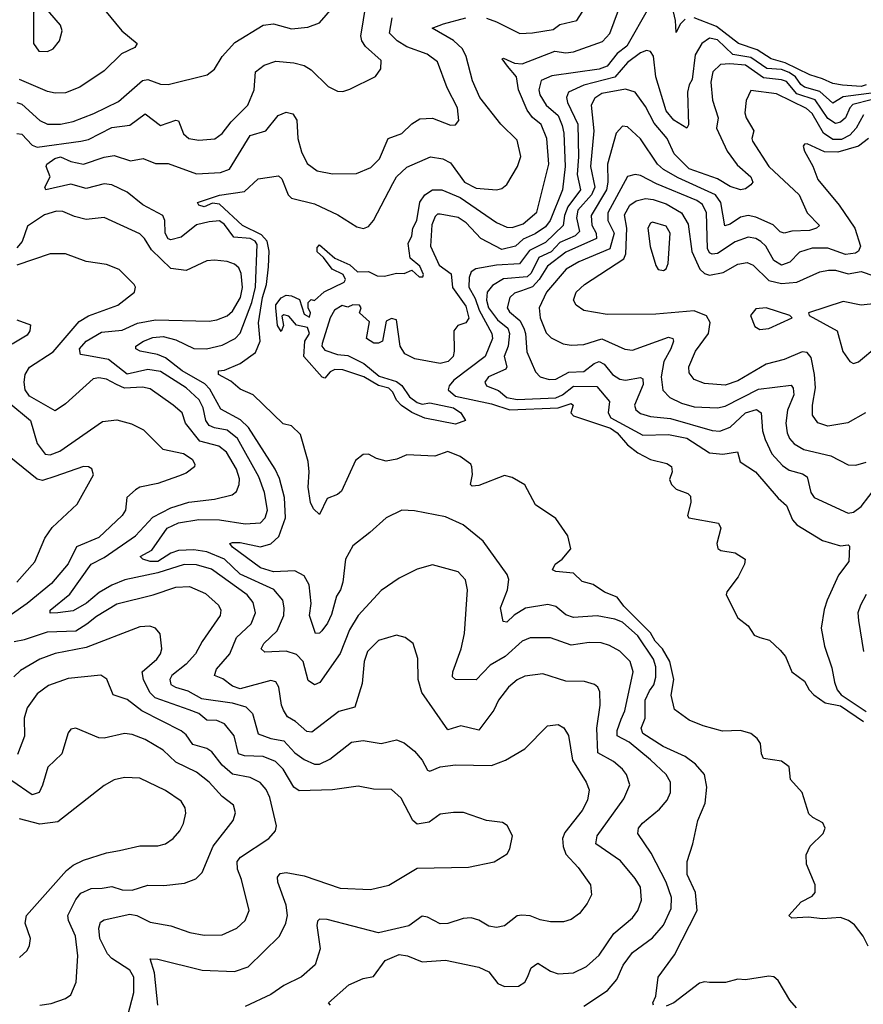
# Model space of a CAD drawing. Extents: x 1933546 to 2138868, y 524910 to 667279.
# Tile 255 of 256: x 2020126 to 2023414, y 624419 to 628258. Entities that reach past the tile are written whole.
import ezdxf

# ---------------------------------------------------------------- set-up
doc = ezdxf.new("R2010")
doc.units = 0

msp = doc.modelspace()

# ---------------------------------------------------------------- linework, layer by layer
at = {"layer": '0CON10XD'}
for points in [[(2020115, 627814.2), (2020135, 627811.3), (2020175, 627768.9), (2020195, 627761), (2020365, 627784), (2020395, 627790.7), (2020485, 627838.3), (2020555, 627846.5), (2020615, 627890.9), (2020675, 627845.5), (2020735, 627866.1), (2020745, 627863.1), (2020765, 627812.5), (2020785.3, 627795.3), (2020825, 627788.7), (2020886.5, 627793.5), (2020915, 627814.4), (2020950.5, 627859.5), (2021015.2, 627924.8), (2021040.3, 627985), (2021045.5, 628055), (2021079.2, 628080.9), (2021125, 628096.9), (2021195, 628089.7), (2021235, 628079.1), (2021262.1, 628062.1), (2021327.8, 627997.8), (2021365, 627979.2), (2021385, 627978.1), (2021412.8, 627987.2), (2021513.2, 628036.8), (2021534.2, 628065.8), (2021535, 628098.8), (2021473.5, 628153.5), (2021459.5, 628175), (2021455.3, 628195), (2021462.6, 628232.6), (2021475.3, 628315)], [(2020115, 627935.6), (2020135, 627928.4), (2020205, 627865.3), (2020235, 627850.6), (2020285, 627851), (2020335, 627861), (2020415, 627891.9), (2020511.1, 627938.9), (2020605, 628021.4), (2020625, 628025.2), (2020675, 628006.6), (2020705, 628005.3), (2020856.9, 628043.1), (2020885.3, 628064.7), (2020915.8, 628114.3), (2020965, 628169.5), (2021075, 628237.3), (2021115, 628242.2), (2021185, 628222), (2021249.4, 628229.4), (2021295, 628245.6), (2021346.7, 628305)], [(2020456.3, 628296.3), (2020524.7, 628214.7), (2020583.8, 628165), (2020575, 628150), (2020522.5, 628125), (2020455, 628058.5), (2020360, 627995), (2020305, 627973.4), (2020265, 627970.9), (2020235, 627978), (2020125, 628024.2)], [(2020235, 628134.3), (2020256.7, 628145), (2020281.2, 628175), (2020291.2, 628215), (2020285, 628236.7), (2020243.3, 628285), (2020203.6, 628316.4), (2020190.7, 628309.3), (2020180, 628285), (2020180, 628165), (2020201.2, 628135), (2020235, 628134.3)], [(2022577, 628303), (2022491.7, 628155), (2022454.3, 628125.7), (2022415, 628076.2), (2022385, 628065.2), (2022200.3, 628039.7), (2022158.6, 628021.4), (2022148.7, 627985), (2022153.8, 627965), (2022177.8, 627925), (2022224.7, 627885), (2022240.2, 627845), (2022246.8, 627815), (2022252.1, 627685), (2022241.7, 627595), (2022193.3, 627475), (2022175, 627450.2), (2022135, 627422.6), (2022088.4, 627401.6), (2022058.5, 627375), (2022005, 627361.9), (2021923.1, 627405), (2021865.9, 627465.9), (2021835, 627486.5), (2021765, 627500), (2021755, 627500), (2021745, 627490), (2021732.3, 627457.7), (2021727.7, 627375), (2021761.1, 627301.1), (2021807.6, 627267.6), (2021813.2, 627213.2), (2021865, 627141.2), (2021876, 627094), (2021865, 627076), (2021834, 627066), (2021817.5, 627045), (2021820, 626965), (2021815.8, 626945), (2021795.8, 626925), (2021765, 626917.5), (2021665.8, 626935.8), (2021626.7, 626955), (2021608.8, 626985), (2021595, 627087.5), (2021575, 627092.5), (2021555, 627082.5), (2021540, 627005), (2021525, 626996.7), (2021506.4, 626996.4), (2021477.5, 627015), (2021489.3, 627079.3), (2021450, 627115), (2021457.5, 627135), (2021450, 627145), (2021424.2, 627145.8), (2021405, 627137.5), (2021383, 627143), (2021352.5, 627125), (2021336.2, 627095), (2021304.5, 626995), (2021303.6, 626985), (2021315, 626970), (2021365, 626952.5), (2021405, 626948.4), (2021468, 626918), (2021527.4, 626867.4), (2021595, 626847.2), (2021615, 626831.2), (2021645, 626787.5), (2021675.8, 626765), (2021695, 626759.3), (2021725, 626763.4), (2021817.1, 626745), (2021845.5, 626725), (2021863.3, 626695), (2021825, 626680.7), (2021705, 626704.8), (2021655, 626725.8), (2021614.1, 626754.1), (2021594.3, 626774.3), (2021580.8, 626805), (2021565, 626821.2), (2021525, 626831.5), (2021468, 626865), (2021385, 626893.3), (2021355, 626894), (2021336.7, 626885), (2021315, 626860.8), (2021305, 626864), (2021233.3, 626945), (2021237.8, 627005), (2021256.2, 627035), (2021248.2, 627058.2), (2021205, 627066.7), (2021175, 627102.5), (2021155, 627107.5), (2021148.3, 627101.7), (2021153.8, 627065), (2021145, 627042.5), (2021130.6, 627065), (2021123.8, 627135), (2021125, 627146.2), (2021145, 627173.8), (2021165, 627183.8), (2021185, 627181.2), (2021216.7, 627166.7), (2021235, 627110), (2021255, 627097.5), (2021260, 627115), (2021250, 627135), (2021250, 627155), (2021262.5, 627167.5), (2021275, 627162.5), (2021313.1, 627196.9), (2021391.2, 627235), (2021395.8, 627245), (2021387.1, 627265), (2021344.2, 627285), (2021310.4, 627330.4), (2021285, 627352.5), (2021285, 627370), (2021295, 627380), (2021355, 627327.8), (2021412.3, 627302.3), (2021443.3, 627275), (2021485, 627276.5), (2021518.7, 627258.7), (2021548.5, 627258.5), (2021595, 627269.1), (2021625, 627268), (2021655, 627281.2), (2021683.3, 627255), (2021697.5, 627255), (2021700, 627265), (2021685, 627296.7), (2021648.3, 627328.3), (2021640.4, 627385), (2021653.9, 627415), (2021658, 627445), (2021673.6, 627475), (2021685, 627546.7), (2021705, 627575.3), (2021734.8, 627595.2), (2021770.8, 627595), (2021843.3, 627565), (2021985, 627467.1), (2022025, 627448.8), (2022045, 627447.9), (2022087.9, 627462.1), (2022142.1, 627507.9), (2022188.6, 627695), (2022180.4, 627795), (2022158.8, 627848.8), (2022125, 627877.3), (2022103.8, 627905), (2022069.5, 627985), (2022062.8, 628035), (2022026.9, 628076.9), (2022006.7, 628105), (2022012.2, 628107.8), (2022055, 628088.2), (2022085, 628085.3), (2022211.4, 628135), (2022255, 628129.3), (2022285, 628132.7), (2022397.3, 628172.7), (2022426, 628204), (2022460, 628295)], [(2021945, 628263.4), (2021985, 628250), (2022075, 628203.9), (2022125, 628206.2), (2022205, 628219.4), (2022231.3, 628238.7), (2022297.8, 628255), (2022330, 628305)], [(2022719.9, 628260.1), (2022700, 628240), (2022685, 628207.5), (2022682.2, 628255), (2022669.6, 628305)], [(2023432.5, 624645), (2023413.8, 624685), (2023379, 624729), (2023355.8, 624745.8), (2023325, 624757.3), (2023255, 624752), (2023198.8, 624758.8), (2023135, 624754.5), (2023123.8, 624765), (2023171.7, 624818.3), (2023215, 624840), (2023225.8, 624855), (2023225.6, 624885), (2023192.9, 624965), (2023190.9, 625000.9), (2023206.2, 625035), (2023257.1, 625085), (2023264.6, 625105), (2023256.4, 625126.4), (2023216.5, 625146.5), (2023201.5, 625161.5), (2023176.1, 625245), (2023130, 625295), (2023124.3, 625345), (2023095, 625366.5), (2023025, 625376.7), (2023017.1, 625395), (2023013.3, 625435), (2023000.6, 625455), (2022975, 625474.4), (2022935, 625486.7), (2022865, 625484.3), (2022790, 625505), (2022735, 625526.2), (2022678.6, 625568.6), (2022664.7, 625624.7), (2022674.8, 625685), (2022660, 625755), (2022631.9, 625805), (2022602.5, 625835), (2022585, 625866.9), (2022480.6, 625970.6), (2022455, 626005.7), (2022405.6, 626025.6), (2022360.8, 626055), (2022317.9, 626067.9), (2022285, 626099.4), (2022216.2, 626106.2), (2022203.1, 626113.1), (2022213.3, 626135), (2022240.4, 626155), (2022273.5, 626195), (2022261.8, 626245), (2022215, 626313.3), (2022135.7, 626365.7), (2022095, 626444.3), (2022045, 626473.1), (2022015, 626481.2), (2021915, 626442), (2021889.3, 626439.3), (2021883.3, 626445), (2021891.2, 626485), (2021888.8, 626515), (2021883.8, 626525), (2021843.3, 626555), (2021795, 626574), (2021744.2, 626555.8), (2021635, 626561.4), (2021596.2, 626543.8), (2021555, 626536.9), (2021516.7, 626546.7), (2021485, 626564.2), (2021465, 626562), (2021435, 626538.8), (2021380.2, 626419.8), (2021365, 626406.9), (2021325, 626390.8), (2021295, 626328), (2021271, 626351), (2021259.2, 626375), (2021250.2, 626435), (2021254.5, 626495), (2021250, 626535), (2021220, 626640), (2021185, 626673.8), (2021152.6, 626682.6), (2021035.8, 626795), (2020985, 626817.5), (2020948.5, 626848.5), (2020900.9, 626875), (2020901.5, 626888.5), (2020925, 626891.8), (2020985, 626916.8), (2021045, 626960.7), (2021063.3, 627005), (2021056.5, 627076.5), (2021072.9, 627175), (2021088, 627225), (2021095.8, 627294.2), (2021098, 627355), (2021091.2, 627395), (2021068.6, 627418.6), (2020995, 627455.6), (2020905, 627539.1), (2020877.5, 627542.5), (2020845, 627528.1), (2020824.4, 627535), (2020818.8, 627545), (2020905, 627573.7), (2021002, 627588), (2021055, 627637.7), (2021135, 627649.4), (2021147.7, 627637.7), (2021172.8, 627575), (2021185, 627561.8), (2021275, 627539.5), (2021366.6, 627496.6), (2021439.7, 627449.7), (2021465.8, 627444.2), (2021485, 627451.2), (2021505.5, 627474.5), (2021580.1, 627619.9), (2021595.3, 627645), (2021635, 627683.6), (2021727.1, 627722.9), (2021775, 627715.4), (2021805, 627700), (2021860, 627625), (2021905, 627600.6), (2021985, 627594.6), (2022005, 627600), (2022024.3, 627615), (2022066.5, 627685), (2022079.4, 627725), (2022065, 627788.8), (2022001.1, 627851.1), (2021919.7, 627955), (2021890.2, 628020.2), (2021866.3, 628115), (2021852.2, 628145), (2021817, 628177), (2021734, 628225), (2021777.5, 628242.5), (2021865, 628264.7)], [(2020944.4, 627675.6), (2021024.1, 627805.9), (2021085.2, 627824.8), (2021133.1, 627885), (2021165, 627897.8), (2021190.6, 627890.6), (2021206.9, 627866.9), (2021210, 627795), (2021225, 627742.9), (2021247, 627697), (2021285, 627668.8), (2021345, 627656.4), (2021438.3, 627658.3), (2021495, 627681.5), (2021528.5, 627715), (2021562.2, 627795), (2021615, 627814.6), (2021655, 627852.1), (2021685, 627870.9), (2021734.5, 627874.5), (2021805, 627847.1), (2021825, 627848.6), (2021837.5, 627865), (2021831.8, 627915), (2021792.7, 627992.7), (2021754.2, 628094.2), (2021713.7, 628123.7), (2021635, 628152.2), (2021597.2, 628175), (2021568, 628205), (2021578.2, 628265)], [(2023425, 628003.5), (2023405, 627997.3), (2023332.3, 628002.3), (2023295, 628009.2), (2023255, 628027.2), (2023205, 628043.5), (2023109.6, 628089.6), (2023054.6, 628105.4), (2023000.2, 628140.2), (2022927.5, 628165), (2022841.8, 628231.8), (2022755, 628265.6)], [(2023169.8, 628005), (2023149.3, 628035), (2023125, 628051.7), (2023095, 628063.2), (2023038.3, 628068.3), (2022975, 628110), (2022905, 628121.9), (2022845, 628179), (2022815, 628186.6), (2022784.1, 628165), (2022758.5, 628121.5), (2022746.3, 628025), (2022735, 628004.3), (2022729.3, 627975), (2022732.1, 627847.9), (2022725.5, 627834.5), (2022675, 627865.7), (2022645, 627902.9), (2022605.4, 628035.4), (2022596.3, 628116.3), (2022585, 628133.5), (2022568.5, 628138.5), (2022545, 628129.1), (2022495, 628090.6), (2022445, 628033.8), (2022325, 628002.4), (2022265.3, 627975), (2022257.8, 627955), (2022261, 627935), (2022301, 627851), (2022303.4, 627723.4), (2022298.1, 627655), (2022312, 627595), (2022262.1, 627527.9), (2022249.2, 627495), (2022244.5, 627455), (2022175, 627388.7), (2022112.6, 627357.4), (2022074.5, 627305.5), (2021985, 627300.5), (2021903.2, 627286.8), (2021885.2, 627274.8), (2021877.8, 627252.2), (2021876, 627215), (2021901, 627171), (2021916.2, 627125), (2021966.1, 627035), (2021968.5, 627015), (2021940, 626945), (2021817.8, 626852.2), (2021799.6, 626830.4), (2021796.6, 626815), (2021825, 626790.4), (2021965, 626760.1), (2022036.8, 626736.8), (2022225, 626744), (2022275, 626761.1), (2022282.9, 626755), (2022273.8, 626725), (2022285, 626713.1), (2022428.1, 626665), (2022455, 626646.5), (2022495, 626600.4), (2022535, 626568.8), (2022585, 626543.2), (2022647.9, 626527.9), (2022665.7, 626515.7), (2022668.6, 626495), (2022658.6, 626465), (2022665.7, 626445), (2022685, 626426.9), (2022730.3, 626410.3), (2022740.5, 626400.5), (2022741.4, 626375), (2022728.8, 626325), (2022733.3, 626315), (2022850, 626295), (2022858, 626275), (2022843.3, 626215), (2022846.4, 626196.4), (2022858.8, 626188.8), (2022915, 626179.2), (2022953.8, 626155), (2022950.8, 626135), (2022925.7, 626085), (2022882.4, 626027.6), (2022879.2, 626015), (2022925, 625925.6), (2022964.7, 625894.7), (2022988.3, 625858.3), (2023011.1, 625848.9), (2023048, 625838), (2023090.1, 625800.1), (2023110, 625775), (2023135.9, 625715), (2023185, 625678.8), (2023203, 625645), (2023221.6, 625625), (2023265, 625594.3), (2023325, 625583), (2023415, 625520.8)], [(2023445, 627946), (2023372.9, 627927.1), (2023361.6, 627915), (2023344.4, 627875), (2023325, 627859), (2023305, 627852.7), (2023275, 627873), (2023226.7, 627945), (2023155, 627969.4), (2023115, 628016.6), (2023095, 628024.1), (2023025, 628031.6), (2022955, 628080.1), (2022893.9, 628086.1), (2022857, 628083), (2022827.5, 628055), (2022819, 628015), (2022825.9, 627944.1), (2022848.8, 627875), (2022842.2, 627835), (2022883.9, 627745), (2022922.6, 627692.6), (2022976.1, 627645), (2022983.1, 627625), (2022975.4, 627614.6), (2022955, 627598.9), (2022935, 627594.4), (2022895, 627607.5), (2022845, 627637.5), (2022735, 627675.9), (2022676.7, 627735), (2022649, 627795), (2022599, 627855), (2022565, 627919.6), (2022525, 627975.5), (2022487.6, 627987.6), (2022395, 627970.6), (2022367.4, 627952.6), (2022353.7, 627925), (2022363.8, 627825), (2022350.7, 627685), (2022367.9, 627605), (2022354.9, 627575), (2022301.5, 627515), (2022295.7, 627485), (2022307.7, 627432.3), (2022290.8, 627415), (2022231.2, 627388.8), (2022197.3, 627352.7), (2022149.9, 627330.1), (2022119.8, 627270.2), (2022103.9, 627255), (2022011.9, 627248.1), (2021968.8, 627221.2), (2021947.4, 627195), (2021945.1, 627165), (2021953.6, 627135), (2021987.9, 627087.9), (2022028.3, 627055), (2022035.1, 627035), (2022029.6, 626985), (2022014, 626945), (2022024.2, 626905), (2022021.3, 626895), (2021952.7, 626865), (2021939.5, 626845), (2021945, 626830.8), (2021991.6, 626811.6), (2022025, 626784.8), (2022065, 626777.5), (2022215, 626784), (2022242, 626795), (2022285, 626829.4), (2022375, 626827.7), (2022425, 626769.2), (2022419.7, 626725), (2022430.2, 626705), (2022555, 626638.1), (2022655, 626640.2), (2022725.7, 626625.7), (2022815, 626569), (2022865.9, 626564.1), (2022923.6, 626573.6), (2022934, 626534), (2022993.9, 626495), (2023081.9, 626391.9), (2023115, 626363.5), (2023137.4, 626307.4), (2023155, 626287.9), (2023255, 626226.6), (2023325, 626206.7), (2023355, 626210), (2023360, 626205), (2023357.5, 626145), (2023317.6, 626092.4), (2023273.5, 625995), (2023261.3, 625958.7), (2023249.3, 625885), (2023262.1, 625815), (2023290.8, 625730.8), (2023301.6, 625675), (2023312.5, 625645), (2023327.6, 625625), (2023425, 625560.5)], [(2023415, 627887), (2023385.8, 627835), (2023361.8, 627808.2), (2023328.7, 627791.3), (2023295, 627790.5), (2023258.8, 627815), (2023215, 627892.6), (2023192.1, 627912.1), (2023075, 627969.2), (2022975, 627982), (2022957.2, 627942.8), (2022952.1, 627895), (2022957.5, 627875), (2022987.2, 627825), (2022978.9, 627795), (2022981.8, 627785), (2023045.3, 627685), (2023164.1, 627575), (2023195.2, 627505.2), (2023242.5, 627455), (2023232, 627445), (2023203.8, 627436.2), (2023135, 627433.3), (2023105, 627425.3), (2023090.2, 627430.2), (2023062.5, 627457.5), (2022995, 627487.9), (2022965, 627494.8), (2022935, 627487.6), (2022895, 627461.2), (2022874.8, 627454.8), (2022858.4, 627545), (2022838.1, 627575), (2022691.7, 627641.7), (2022635, 627674.3), (2022611.7, 627695), (2022545, 627793.8), (2022495, 627840), (2022475, 627843.3), (2022450.4, 627815), (2022416.4, 627695), (2022418.4, 627625), (2022413.2, 627595), (2022353.9, 627495), (2022356.2, 627456.2), (2022373.3, 627425), (2022374.2, 627405), (2022255, 627350.9), (2022183.3, 627296.7), (2022151.1, 627245), (2022125, 627216), (2022081.3, 627201.3), (2022055, 627191.5), (2022036.3, 627175), (2022025.3, 627135), (2022035, 627119.2), (2022074.8, 627085), (2022090.9, 627055), (2022097.7, 627035), (2022102.8, 626962.8), (2022136.4, 626885), (2022154.3, 626865), (2022190, 626855), (2022215, 626855.8), (2022266.3, 626883.7), (2022325, 626886.6), (2022365, 626917.6), (2022385, 626924.8), (2022404.5, 626914.5), (2022436.5, 626875), (2022465, 626855.8), (2022487.6, 626852.4), (2022545, 626862.9), (2022555, 626857.1), (2022555.6, 626835), (2022522.5, 626755), (2022526.8, 626736.8), (2022545, 626722.9), (2022585, 626711.1), (2022662.4, 626702.4), (2022825, 626656.5), (2022855, 626653.3), (2022895, 626669), (2022955, 626725.6), (2022998.2, 626738.2), (2023015.4, 626725), (2023021.6, 626655), (2023031, 626621), (2023057.5, 626565), (2023099.4, 626519.4), (2023125, 626501.1), (2023176.8, 626486.8), (2023195.2, 626475.2), (2023208.8, 626415), (2023222.5, 626395), (2023355, 626334.4), (2023375, 626337.1), (2023405, 626359.3), (2023495, 626477.1)], [(2023465, 627973.7), (2023335, 627957.7), (2023295, 627932.2), (2023245, 627978.2), (2023185, 627994.7), (2023169.8, 628005)], [(2023434.3, 627795), (2023394.9, 627765.1), (2023315, 627740.9), (2023263.2, 627743.2), (2023195, 627774), (2023185, 627773.3), (2023180, 627765), (2023184.2, 627745), (2023217.5, 627687.5), (2023236.2, 627635), (2023319.3, 627535), (2023380.5, 627445), (2023402.5, 627375), (2023395.4, 627355), (2023383, 627347), (2023345, 627341.9), (2023275, 627366.6), (2023215, 627366.7), (2023165, 627351), (2023127.4, 627312.6), (2023095, 627301.3), (2023065, 627318.8), (2023034.5, 627374.5), (2023015, 627393.3), (2022995, 627404.3), (2022965, 627409.8), (2022915, 627392.4), (2022845, 627346.7), (2022825, 627343.2), (2022815, 627348.5), (2022806.3, 627366.3), (2022802.6, 627505), (2022787.3, 627537.3), (2022765, 627553.5), (2022607.8, 627617.8), (2022545, 627650.3), (2022525, 627654.7), (2022495, 627646.6), (2022418.2, 627505), (2022418.7, 627475), (2022443.3, 627425), (2022426.6, 627365), (2022305, 627314.1), (2022255.3, 627285), (2022179.2, 627195), (2022150.8, 627135), (2022154.5, 627095.5), (2022177.4, 627037.4), (2022197.6, 627017.6), (2022244.7, 626994.7), (2022275, 626989.1), (2022325, 626991.6), (2022395, 627013.3), (2022485, 626973.3), (2022515, 626969.1), (2022655, 627019.7), (2022671.4, 627015), (2022674.6, 627005), (2022663.9, 626975), (2022636.2, 626925), (2022626.5, 626865), (2022633.2, 626813.2), (2022660, 626785), (2022705, 626762.2), (2022755, 626748.3), (2022845, 626743.9), (2022875, 626751.3), (2023005, 626817.9), (2023132.6, 626832.6), (2023140.9, 626820.9), (2023142.7, 626795), (2023118.1, 626735), (2023112, 626685), (2023116.5, 626646.5), (2023125.9, 626625), (2023144.5, 626604.5), (2023182.6, 626582.6), (2023287.1, 626557.1), (2023355, 626522.2), (2023385, 626521.2), (2023425, 626532.8)], [(2022596.7, 624415), (2022593.9, 624423.9), (2022605, 624450), (2022614.4, 624525), (2022678.5, 624611.5), (2022766.1, 624785), (2022759.7, 624855), (2022727.1, 624925), (2022726.9, 624975), (2022750, 625045), (2022769.5, 625135), (2022797.4, 625202.6), (2022803.6, 625265), (2022795.4, 625315), (2022759.3, 625355), (2022719.2, 625385), (2022633.5, 625423.5), (2022554.3, 625475), (2022547.8, 625495), (2022563.9, 625535), (2022563.8, 625605), (2022580.8, 625640.8), (2022597.6, 625665), (2022605.8, 625694.2), (2022605.8, 625735), (2022596.6, 625765), (2022535, 625855.2), (2022475, 625909.1), (2022445, 625920.9), (2022376.8, 625933.2), (2022285, 625926.9), (2022255, 625936.8), (2022215, 625969.6), (2022185, 625977.4), (2022096.8, 625963.2), (2022053.5, 625936.5), (2022025, 625909.2), (2022010.8, 625910.8), (2022000.4, 625965), (2022026.9, 626035), (2022032.1, 626075), (2022026.5, 626095), (2021932.9, 626225), (2021855, 626288), (2021785, 626320), (2021665, 626343.3), (2021615, 626345.5), (2021553.8, 626315), (2021491.1, 626258.9), (2021425, 626205.8), (2021395.5, 626155), (2021385.4, 626064.6), (2021376.5, 626035), (2021360.5, 626009.5), (2021341.2, 625938.8), (2021326.3, 625905), (2021303.9, 625875), (2021295, 625865.4), (2021279.4, 625865), (2021256.1, 625935), (2021261.5, 625981.5), (2021254.7, 626054.7), (2021235, 626089.6), (2021199, 626109), (2021115.5, 626104.5), (2021065, 626121.2), (2020955, 626201.2), (2020945.8, 626215), (2020955, 626220), (2020985, 626219.1), (2021065, 626202.8), (2021105, 626214), (2021136.7, 626243.3), (2021161.7, 626315), (2021158.7, 626395), (2021138.6, 626468.6), (2021122, 626505), (2021039.2, 626635), (2021017.9, 626667.9), (2020987.2, 626697.2), (2020909.6, 626739.6), (2020866.8, 626816.8), (2020848.3, 626838.3), (2020758.9, 626888.9), (2020695, 626939.4), (2020663.1, 626953.1), (2020596.2, 626965), (2020578.9, 626975), (2020579.5, 626985), (2020608.5, 627005), (2020645, 627018.5), (2020685, 627023.3), (2020735, 627010.1), (2020805, 626976.1), (2020854.8, 626974.8), (2020915, 626989.2), (2020966.4, 627015), (2020984.8, 627035.2), (2021031.4, 627155), (2021045.6, 627215), (2021051.2, 627381.2), (2021043.4, 627395), (2021025, 627404.6), (2020960.2, 627410.2), (2020925, 627459.2), (2020905, 627473.3), (2020865, 627469.2), (2020815, 627458.7), (2020755, 627410), (2020715, 627400), (2020705, 627403.1), (2020693.7, 627425), (2020692.5, 627475), (2020683.9, 627495), (2020606.2, 627536.2), (2020545, 627585.2), (2020485.6, 627614.4), (2020455, 627618.2), (2020385, 627600.2), (2020325, 627616.2), (2020227.5, 627595), (2020224.4, 627605), (2020245.5, 627645), (2020229.6, 627685), (2020232.5, 627695), (2020263.6, 627716.4), (2020285, 627723.3), (2020325.5, 627705.5), (2020375, 627695.2), (2020455, 627721.4), (2020495, 627728.2), (2020557.5, 627707.5), (2020606.9, 627716.9), (2020655, 627697.8), (2020705, 627697.5), (2020815, 627657.5), (2020908.3, 627661.7), (2020944.4, 627675.6)], [(2023422, 626725), (2023353.8, 626686.2), (2023275, 626672.7), (2023236.2, 626686.2), (2023215.8, 626715.8), (2023215.8, 626755), (2023227.6, 626822.4), (2023223.9, 626875), (2023210.7, 626940.7), (2023195, 626960), (2023175, 626962.6), (2023105, 626932.6), (2023035, 626915.3), (2022925, 626849.6), (2022875, 626832.4), (2022795, 626839.3), (2022755.3, 626855.3), (2022735, 626881.2), (2022733.6, 626905), (2022759.6, 626965), (2022810.2, 627035), (2022817.5, 627077.5), (2022802.9, 627102.9), (2022755, 627122.4), (2022605, 627110.4), (2022415, 627108.9), (2022325, 627124.5), (2022294.7, 627144.7), (2022283.8, 627165), (2022294.6, 627195), (2022327.5, 627225), (2022480.3, 627325), (2022487.8, 627345), (2022492.2, 627445), (2022482.8, 627497.2), (2022504.3, 627535), (2022528, 627552), (2022565, 627560.2), (2022595, 627556.4), (2022645, 627539.7), (2022705.1, 627505.1), (2022731.1, 627461.1), (2022745.6, 627354.4), (2022776.2, 627285), (2022795, 627268.1), (2022815, 627261.3), (2022867.8, 627272.2), (2022925.2, 627304.8), (2022961, 627311), (2022985, 627301.3), (2023045, 627240.9), (2023095, 627229.6), (2023155, 627234.3), (2023245, 627274.7), (2023278.1, 627281.9), (2023305, 627281.9), (2023355, 627266.6), (2023405, 627275.6), (2023455, 627259.7)], [(2020269.2, 627510.8), (2020223.4, 627496.6), (2020156.6, 627453.4), (2020136.4, 627393.6), (2020115, 627368)], [(2022325, 624411.8), (2022417, 624473), (2022452.7, 624515), (2022478.5, 624571.5), (2022515, 624620.4), (2022592.2, 624677.8), (2022635, 624727.3), (2022665, 624792.5), (2022666.2, 624835), (2022645.1, 624895.1), (2022587.4, 625007.4), (2022534.5, 625085), (2022537.9, 625105), (2022553.1, 625125), (2022620.1, 625179.9), (2022650, 625215), (2022662.1, 625245), (2022662.7, 625285), (2022645.5, 625315), (2022585, 625371.8), (2022501, 625441), (2022454.9, 625464.9), (2022454.2, 625485.8), (2022469.9, 625530.1), (2022485, 625562.5), (2022516.6, 625715), (2022504.7, 625754.8), (2022465, 625796.1), (2022425, 625818), (2022392.4, 625827.6), (2022345, 625830), (2022275, 625819.3), (2022195, 625847.2), (2022115, 625847.5), (2022085, 625834.7), (2022017.7, 625775), (2021959.3, 625740.7), (2021905, 625683.3), (2021825, 625685.4), (2021813.1, 625695), (2021814.6, 625714.6), (2021847.2, 625805), (2021859.1, 625865), (2021871.8, 626035), (2021864, 626074), (2021835, 626104.4), (2021735, 626131.9), (2021675, 626115.6), (2021605, 626080.5), (2021535, 626032.2), (2021445, 625934.5), (2021411.2, 625878.8), (2021375, 625786.4), (2021295.9, 625674.1), (2021275, 625664.5), (2021251, 625681), (2021231, 625755), (2021205, 625783.3), (2021165, 625796.2), (2021082.2, 625792.2), (2021066.7, 625805), (2021078.2, 625825), (2021129.6, 625875), (2021155.7, 625934.3), (2021157.5, 625965), (2021151.2, 625995), (2021116.5, 626036.5), (2020985, 626096.5), (2020923.9, 626155), (2020855, 626183.5), (2020805, 626190.2), (2020745, 626188.4), (2020715, 626178.1), (2020665, 626145.7), (2020635.2, 626144.8), (2020605.7, 626155), (2020595.8, 626165), (2020640.8, 626189.1), (2020700.9, 626275), (2020745, 626295.8), (2020825, 626309.4), (2020905, 626307.9), (2021005, 626292), (2021065, 626295.9), (2021083.3, 626315), (2021091.7, 626345), (2021080, 626415), (2021057.8, 626475), (2020974.5, 626624.5), (2020935, 626657.6), (2020885, 626666.2), (2020865, 626675.7), (2020852, 626695), (2020841.4, 626745), (2020825.6, 626775.6), (2020775, 626822.3), (2020675, 626886.1), (2020625, 626894.2), (2020545, 626876), (2020472.4, 626932.4), (2020395, 626947.2), (2020362.8, 626952.7), (2020358.9, 626975), (2020385, 627003.9), (2020445, 627039.8), (2020525, 627047.7), (2020585, 627074.4), (2020655, 627087.6), (2020865, 627082.9), (2020895, 627087.1), (2020935, 627103.3), (2020955, 627121.4), (2020987.3, 627175), (2020994, 627214), (2020988.9, 627268.9), (2020980, 627290), (2020962.9, 627305), (2020935, 627315.3), (2020885, 627320), (2020855, 627317.1), (2020775, 627279.7), (2020715, 627288.4), (2020640, 627360), (2020612.7, 627405), (2020595, 627422.7), (2020455, 627486.7), (2020385, 627479.3), (2020340.3, 627490.3), (2020295, 627510), (2020269.2, 627510.8)], [(2022635, 627280), (2022645, 627286.7), (2022653.3, 627306.7), (2022661.1, 627425), (2022645, 627452.3), (2022592.1, 627467.9), (2022584.3, 627465), (2022573.8, 627445), (2022583.4, 627373.4), (2022605, 627300), (2022615, 627283.3), (2022635, 627280)], [(2022105.8, 624524.2), (2022119.3, 624560.7), (2022145, 624579.1), (2022195, 624547.5), (2022225, 624537.3), (2022285, 624541.8), (2022335, 624566.2), (2022385, 624610), (2022441.1, 624695), (2022515, 624756.4), (2022535.3, 624785), (2022550, 624825), (2022545.4, 624875), (2022525, 624909.5), (2022467.5, 624977.5), (2022371.5, 625045), (2022376.6, 625075), (2022480.6, 625219.4), (2022503.8, 625275), (2022490.8, 625315), (2022475, 625336.2), (2022440.5, 625365), (2022378.8, 625398.8), (2022374.8, 625495), (2022388.8, 625585), (2022386.7, 625636.7), (2022379.4, 625655), (2022366.2, 625666.2), (2022326.9, 625676.9), (2022255, 625679.2), (2022165, 625707.7), (2022095, 625698.8), (2022065, 625684.5), (2022030.9, 625655), (2021991.8, 625605), (2021973.9, 625565), (2021915, 625487.8), (2021845, 625504.6), (2021795, 625489.4), (2021694, 625635), (2021679.6, 625685), (2021677.2, 625767.2), (2021660, 625825), (2021628.9, 625848.9), (2021595, 625858.5), (2021525, 625837.1), (2021481.1, 625795), (2021468.6, 625755), (2021460.9, 625669.1), (2021432.2, 625577.8), (2021370.1, 625559.9), (2021265, 625480.3), (2021245, 625482.7), (2021201.1, 625521.1), (2021170, 625540), (2021154.6, 625565), (2021146.2, 625585), (2021135.5, 625655), (2021125, 625675.8), (2021105, 625681.5), (2020985, 625649.3), (2020955, 625659.1), (2020918.3, 625688.3), (2020885, 625701.2), (2020893.2, 625725), (2020944.7, 625785), (2020970.8, 625849.2), (2021027.7, 625902.3), (2021045.8, 625945), (2021036.7, 625985), (2021012.5, 626015), (2020873.6, 626115), (2020815, 626132.7), (2020766.6, 626133.4), (2020665, 626101.2), (2020536.3, 626073.7), (2020485, 626053.3), (2020435.8, 626025), (2020386.5, 625983.5), (2020335, 625953.5), (2020275.2, 625944.8), (2020245, 625943.9), (2020244.7, 625955), (2020322.2, 626017.8), (2020404.7, 626135), (2020455, 626160.6), (2020577.2, 626245), (2020645, 626318.3), (2020715.7, 626354.3), (2020785, 626377.3), (2020885, 626388.4), (2020954.7, 626405.2), (2020971.2, 626418.8), (2020981.9, 626445), (2020982.8, 626467.2), (2020971.6, 626505), (2020931.9, 626571.9), (2020901.8, 626595), (2020828.9, 626615), (2020772.7, 626685), (2020759.6, 626725), (2020725, 626754.6), (2020635, 626818.9), (2020604.8, 626824.8), (2020535, 626820.8), (2020504.1, 626835), (2020465, 626856), (2020435, 626861.1), (2020412.4, 626857.6), (2020305, 626759.6), (2020265, 626732.5), (2020165, 626790), (2020148, 626815), (2020143.2, 626845), (2020147.7, 626875), (2020165, 626903.5), (2020257.3, 626962.7), (2020358.2, 627081.8), (2020395, 627103.2), (2020508.6, 627145), (2020574, 627195), (2020577.5, 627215), (2020572.5, 627225), (2020513.8, 627283.8), (2020465, 627303.3), (2020385.4, 627315.4), (2020305, 627344.4), (2020244.4, 627345.6), (2020115, 627301.2)], [(2023010.5, 627050.5), (2023045, 627054.4), (2023136.7, 627095), (2023127.5, 627105), (2023035, 627134.2), (2022995, 627130.8), (2022974.4, 627105), (2022991.7, 627061.7), (2023010.5, 627050.5)], [(2023465, 627151.8), (2023405, 627145.5), (2023335, 627159.5), (2023200, 627115), (2023202.5, 627105), (2023312.5, 627045), (2023334.6, 626964.6), (2023361.2, 626925), (2023375, 626918), (2023395, 626924), (2023466.4, 626983.6)], [(2020115, 627088), (2020168, 627068), (2020166, 627045), (2020155, 627028), (2020097.2, 626992.8)], [(2020083.7, 626765), (2020168.9, 626695), (2020194.6, 626605), (2020225, 626564.2), (2020245, 626560.9), (2020283.1, 626575), (2020448.8, 626691.2), (2020505, 626697.9), (2020561.5, 626681.5), (2020608.1, 626658.1), (2020683.9, 626583.9), (2020765, 626566.8), (2020797.8, 626545), (2020809.2, 626525), (2020808, 626515), (2020775, 626489.5), (2020745, 626478.2), (2020665, 626450), (2020595, 626435.4), (2020577.5, 626425), (2020544.4, 626395), (2020538.5, 626345), (2020525.4, 626325), (2020435, 626239.1), (2020347.7, 626202.3), (2020315, 626136.2), (2020250.3, 626059.7), (2020155, 625981.2), (2020045, 625904.7)], [(2020115.2, 626064.8), (2020185, 626144.4), (2020223.9, 626236.1), (2020252.4, 626277.6), (2020350.6, 626369.4), (2020413.9, 626483.9), (2020406.8, 626506.8), (2020394.4, 626514.4), (2020375.5, 626515.5), (2020263.8, 626476.2), (2020215, 626461.8), (2020195, 626466.8), (2020085, 626554.5)], [(2020105, 625833.4), (2020145, 625841), (2020235, 625871.6), (2020345, 625875.5), (2020387.8, 625902.2), (2020425, 625932.6), (2020505, 625979.7), (2020645.8, 626015), (2020735, 626045.2), (2020787.7, 626047.7), (2020851, 626021), (2020900.6, 625975), (2020910.6, 625955), (2020907.1, 625935), (2020836.9, 625833.1), (2020811.6, 625785), (2020774.6, 625745), (2020719.2, 625700.8), (2020711.4, 625685), (2020715.7, 625665.7), (2020733.1, 625655), (2020781.6, 625641.6), (2020835, 625611.2), (2020954.8, 625594.8), (2021008, 625578), (2021032.9, 625552.9), (2021055, 625473.8), (2021105, 625454.5), (2021155, 625445.7), (2021199, 625399), (2021235, 625372.9), (2021275, 625355.3), (2021295, 625354.7), (2021334.4, 625375), (2021419.1, 625440.9), (2021465, 625446.9), (2021535, 625436.1), (2021595, 625449.5), (2021625, 625438.5), (2021665, 625405.5), (2021695, 625370.5), (2021715, 625331.9), (2021725, 625327.8), (2021765, 625344.6), (2021825, 625353.1), (2021965, 625350.4), (2022019.5, 625370.5), (2022095, 625414.2), (2022183.3, 625505), (2022225, 625509.2), (2022246.3, 625496.3), (2022265, 625466.2), (2022281.1, 625371.1), (2022333.8, 625285), (2022345.4, 625255), (2022338.8, 625215), (2022318.2, 625175), (2022251.1, 625088.9), (2022241.6, 625065), (2022244, 625034), (2022254.4, 625004.4), (2022302.2, 624952.2), (2022350.5, 624885), (2022354.4, 624845), (2022338, 624812), (2022307.2, 624772.8), (2022275, 624749.2), (2022245, 624740.6), (2022195, 624740), (2022155, 624747.5), (2022115, 624763.5), (2022083.7, 624766.3), (2022065, 624763.5), (2022015, 624724.5), (2021985, 624718.1), (2021955, 624723.3), (2021915, 624746.9), (2021885, 624756.2), (2021855, 624753.1), (2021795, 624733.8), (2021765, 624732.1), (2021715, 624758.8), (2021695, 624761.8), (2021642.5, 624725), (2021525, 624697.5), (2021325, 624749.3), (2021295, 624750.8), (2021286.9, 624743.1), (2021284.5, 624725.5), (2021297.7, 624635), (2021277.6, 624572.4), (2021225, 624526.4), (2021155, 624491.5), (2021105, 624456.8), (2021005, 624409.6)], [(2023425, 626016.4), (2023402.3, 625975), (2023392.7, 625945), (2023394.6, 625915), (2023414.6, 625795)], [(2020664.2, 624415), (2020651.4, 624541.4), (2020635, 624595.7), (2020665, 624594.6), (2020837.6, 624552.4), (2020963.4, 624546.6), (2021016.7, 624565), (2021138.9, 624685), (2021163.9, 624735), (2021170.3, 624765), (2021164.6, 624805.4), (2021132.5, 624895), (2021130.5, 624915), (2021141.3, 624928.7), (2021165, 624932.9), (2021235, 624919.1), (2021375, 624872.1), (2021493.6, 624866.4), (2021565, 624883.1), (2021675, 624950), (2021875, 624952.9), (2021975, 624974), (2022026.2, 625005), (2022036.2, 625025), (2022046.2, 625075), (2022025.8, 625115.8), (2022007.7, 625127.7), (2021945, 625136), (2021856.3, 625166.3), (2021817.2, 625167.2), (2021765, 625159.5), (2021721.7, 625128.3), (2021675, 625120.5), (2021657.8, 625135), (2021612.9, 625222.9), (2021575, 625256.9), (2021505, 625257.3), (2021445, 625269.5), (2021345, 625255.3), (2021215, 625251.1), (2021195, 625265.5), (2021153.6, 625335), (2021122.9, 625365), (2021075, 625384.3), (2021002.7, 625387.3), (2020979.1, 625395), (2020962.6, 625465), (2020925, 625512), (2020895, 625525.2), (2020855, 625526.5), (2020825, 625552.7), (2020786.3, 625566.3), (2020654, 625614), (2020634, 625635), (2020608.8, 625685), (2020603.6, 625715), (2020660.8, 625765), (2020675.4, 625785), (2020680.8, 625805), (2020673.4, 625863.4), (2020655, 625886), (2020633, 625893), (2020595, 625890), (2020385, 625810.2), (2020265, 625787.1), (2020205, 625764.1), (2020130, 625720), (2020104, 625695)], [(2020491.1, 625625), (2020466, 625686), (2020442, 625702), (2020315, 625688.7), (2020238.6, 625661.4), (2020195, 625628.8), (2020155.3, 625575), (2020144.1, 625535), (2020144.5, 625464.5), (2020117.5, 625392.5)], [(2020547.7, 624375), (2020571.4, 624465), (2020570.5, 624525), (2020555, 624551.3), (2020485, 624597.4), (2020468.3, 624615), (2020439.1, 624675), (2020434.6, 624715), (2020441.3, 624738.7), (2020455, 624747.5), (2020555, 624770.3), (2020582.5, 624765), (2020635, 624738.4), (2020715, 624724.5), (2020789.2, 624699.2), (2020845, 624688.9), (2020915, 624689.6), (2020973.1, 624715), (2021005.4, 624745), (2021021.1, 624785), (2020990.6, 624905), (2020974.7, 624945), (2020973.8, 624975), (2020987.1, 624992.9), (2021096.7, 625065), (2021123.3, 625095), (2021127.5, 625115), (2021101.2, 625225), (2021086.6, 625256.6), (2021064, 625284), (2021025, 625302.9), (2020955, 625316.2), (2020915, 625350.9), (2020875, 625403.3), (2020855, 625415.9), (2020801.6, 625431.6), (2020775, 625470), (2020755.5, 625485), (2020602.8, 625562.8), (2020545, 625606.8), (2020491.1, 625625)], [(2020205, 624415.5), (2020248.7, 624421.3), (2020305, 624440.8), (2020325, 624456.2), (2020346.9, 624505), (2020352.3, 624607.7), (2020343.5, 624685), (2020317.1, 624745), (2020314.1, 624765), (2020345, 624827.7), (2020365, 624852.4), (2020405, 624870.5), (2020448, 624872), (2020485, 624878.2), (2020525, 624865.3), (2020565, 624864.2), (2020625, 624883.1), (2020688.3, 624881.7), (2020768.9, 624891.1), (2020812.4, 624907.6), (2020836.9, 624933.1), (2020880.7, 625035), (2020957.9, 625135), (2020966.9, 625165), (2020960, 625195), (2020915, 625229.6), (2020865, 625284.7), (2020815, 625324), (2020735, 625363.4), (2020685, 625409.3), (2020615, 625451.6), (2020565, 625470.7), (2020535, 625474.6), (2020455, 625456.4), (2020435, 625457.1), (2020345, 625495.8), (2020325, 625491.2), (2020315, 625476.7), (2020290, 625395), (2020236.1, 625343.9), (2020215, 625273.3)], [(2020215, 625273.3), (2020202.2, 625245), (2020175, 625235.4), (2020095, 625290)], [(2020125, 624601.4), (2020155, 624628), (2020165, 624647.5), (2020167.8, 624675), (2020147.5, 624735), (2020152.5, 624765), (2020309.2, 624940.8), (2020335, 624961.2), (2020375, 624980.9), (2020465, 625009.2), (2020515, 625017.9), (2020594, 625036), (2020665, 625037.1), (2020695, 625044.5), (2020725, 625065.6), (2020750.6, 625095), (2020765, 625123.3), (2020774.3, 625164.3), (2020770.6, 625185), (2020755, 625210.8), (2020695, 625251.8), (2020595, 625300.5), (2020535, 625302.7), (2020495, 625293.6), (2020455, 625271.8), (2020275, 625130.5), (2020205, 625121.1), (2020125, 625141.5)], [(2021337.5, 624415), (2021330, 624425), (2021408.8, 624495), (2021465, 624519.5), (2021505, 624526.9), (2021551, 624589), (2021605, 624612.5), (2021638.1, 624608.1), (2021695, 624583.8), (2021785, 624590.9), (2021915, 624564), (2021954.5, 624545), (2021989.6, 624499.6), (2022015, 624487.7), (2022070.2, 624489.8), (2022094.4, 624505), (2022105.8, 624524.2)], [(2023153.9, 624405), (2023127.8, 624435), (2023081.5, 624511.5), (2023065, 624525.4), (2023045, 624528.5), (2022955, 624514.5), (2022925, 624516.2), (2022876.9, 624503.1), (2022815, 624503.3), (2022795, 624506.1), (2022775, 624500.8), (2022675.6, 624425), (2022645, 624411.5)]]:
    msp.add_lwpolyline(points, dxfattribs=at)

doc.saveas('drawing.dxf')
